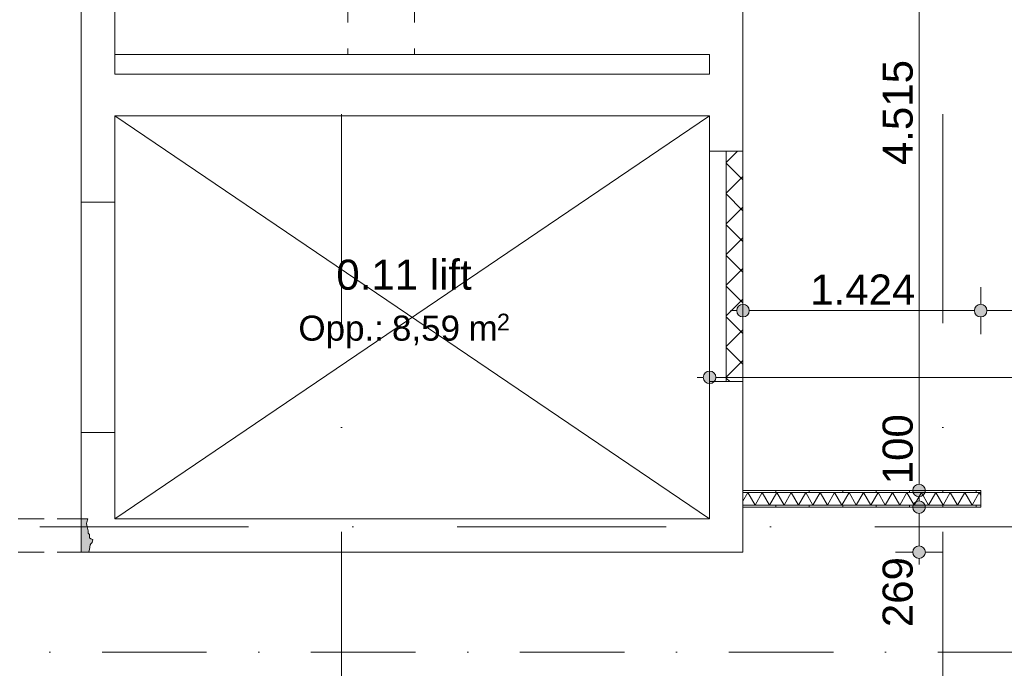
# Model space of a CAD drawing. Header units: millimetres. Extents: x -54205 to 99702, y -35458 to 70878.
# Tile 88 of 224: x 19672 to 25568, y 12049 to 15933. Entities that reach past the tile are written whole.
import ezdxf
from ezdxf.enums import TextEntityAlignment as Align

# ---------------------------------------------------------------- set-up
doc = ezdxf.new("R2010")
doc.units = ezdxf.units.MM
doc.header["$MEASUREMENT"] = 0
for name, pattern in [('streep-punt', [2500, 1250, -625, 0, -625]), ('streep-punt fijn', [1251.000023, 626.000023, -312.5, 0, -312.5]), ('streeplijn', [468.700004, 312.5, -156.200004]), ('streeplijn fijn', [234.119993, 155.999994, -78.119999])]:
    doc.linetypes.add(name, pattern=pattern)
for name, color, linetype in [('22 C Binnenwanden', 7, 'Continuous'), ('22 C Binnenwanden Deuren', 7, 'Continuous'), ('22 NC Binnenwanden', 7, 'Continuous'), ('28 Draagconstructies', 7, 'Continuous'), ('Maatvoering 1_ 100', 7, 'Continuous'), ('Maatvoering 1_ 100 2D arcering', 7, 'Continuous'), ('Markers - doorsneden', 7, 'Continuous'), ('New_21_0 NC Buitenwanden 2D arcering', 7, 'Continuous'), ('New_22 NC Binnenwanden', 7, 'Continuous'), ('New_22 NC Binnenwanden Deuren', 7, 'Continuous'), ('New_22 NC Binnenwanden Doorsnede-arcering', 7, 'Continuous'), ('New_22 NC Binnenwanden Laagscheidingslijnen', 7, 'Continuous'), ('New_Maatvoering 1_ 100', 7, 'Continuous'), ('New_Maatvoering 1_ 100 2D arcering', 7, 'Continuous'), ('New_Ruimtefuncties', 7, 'Continuous'), ('New_Ruimtefuncties Zone omranding', 7, 'Continuous'), ('New_Ruimtefuncties Zone tekst', 7, 'Continuous'), ('Stramien', 7, 'Continuous')]:
    doc.layers.add(name, color=color, linetype=linetype)
doc.styles.add('GENERATED_STYLE_1', font='arial.ttf')
doc.styles.add('GENERATED_STYLE_2', font='arial.ttf')
doc.dimstyles.new('GENERATED_STYLE__2', dxfattribs={"dimtxt": 250, "dimasz": 142.5, "dimexe": 0.18, "dimexo": 0.0625, "dimgap": 0, "dimtad": 1, "dimtih": 1, "dimtoh": 1, "dimdec": 0, "dimzin": 0, "dimdsep": 46, "dimtxsty": 'GENERATED_STYLE_2', "dimblk": 'ARROWHEAD_11', "dimblk1": 'ARROWHEAD_11', "dimblk2": 'ARROWHEAD_11', "dimcen": 0.09, "dimse1": 1, "dimse2": 1, "dimclrd": 1, "dimclre": 1, "dimclrt": 2, "dimadec": 1, "dimazin": 0, "dimtfac": 1, "dimtdec": 4, "dimtmove": 0, "dimatfit": 3, "dimfxl": 1, "dimtolj": 1, "dimtzin": 0, "dimarcsym": 0})
doc.dimstyles.new('GENERATED_STYLE__4', dxfattribs={"dimtxt": 179.999995, "dimasz": 142.5, "dimexe": 0.18, "dimexo": 0.0625, "dimgap": 0, "dimtad": 1, "dimtih": 1, "dimtoh": 1, "dimdec": 0, "dimzin": 0, "dimdsep": 46, "dimtxsty": 'GENERATED_STYLE_1', "dimblk": 'ARROWHEAD_11', "dimblk1": 'ARROWHEAD_11', "dimblk2": 'ARROWHEAD_11', "dimcen": 0.09, "dimse1": 1, "dimse2": 1, "dimclrd": 1, "dimclre": 1, "dimclrt": 2, "dimadec": 1, "dimazin": 0, "dimtfac": 1, "dimtdec": 4, "dimtmove": 0, "dimatfit": 3, "dimfxl": 1, "dimtolj": 1, "dimtzin": 0, "dimarcsym": 0})
doc.dimstyles.new('GENERATED_STYLE__5', dxfattribs={"dimtxt": 250, "dimasz": 142.5, "dimexe": 0.18, "dimexo": 0.0625, "dimgap": 0, "dimtad": 1, "dimdec": 0, "dimzin": 0, "dimdsep": 46, "dimtxsty": 'GENERATED_STYLE_2', "dimblk": 'ARROWHEAD_11', "dimblk1": 'ARROWHEAD_11', "dimblk2": 'ARROWHEAD_11', "dimcen": 0.09, "dimse1": 1, "dimse2": 1, "dimclrd": 1, "dimclre": 1, "dimclrt": 2, "dimadec": 1, "dimazin": 0, "dimtfac": 1, "dimtdec": 4, "dimtmove": 0, "dimatfit": 3, "dimfxl": 1, "dimtolj": 1, "dimtzin": 0, "dimarcsym": 0})
doc.dimstyles.new('GENERATED_STYLE__6', dxfattribs={"dimtxt": 179.999995, "dimasz": 142.5, "dimexe": 0.18, "dimexo": 0.0625, "dimgap": 0, "dimtad": 1, "dimdec": 0, "dimzin": 0, "dimdsep": 46, "dimtxsty": 'GENERATED_STYLE_1', "dimblk": 'ARROWHEAD_11', "dimblk1": 'ARROWHEAD_11', "dimblk2": 'ARROWHEAD_11', "dimcen": 0.09, "dimse1": 1, "dimse2": 1, "dimclrd": 1, "dimclre": 1, "dimclrt": 2, "dimadec": 1, "dimazin": 0, "dimtfac": 1, "dimtdec": 4, "dimtmove": 0, "dimatfit": 3, "dimfxl": 1, "dimtolj": 1, "dimtzin": 0, "dimarcsym": 0})
pattern_1 = [(90, (0, 0), (-200, 0), [])]
pattern_2 = [(270, (0, 0), (200, 0), [])]

# ---------------------------------------------------------------- blocks, each defined once
blk = doc.blocks.new('lift_0.11_10_1', base_point=(21973.5, 14248.2))
at = {"layer": 'New_Ruimtefuncties Zone tekst', "color": 2, "lineweight": 0}
for tag, height, style, p in [('DUMMY_941', 180, 'GENERATED_STYLE_2', (22392, 14536.9)), ('perimeterCode', 150, 'GENERATED_STYLE_1', (21340.8, 14160.8)), ('ROOM_AREA', 150, 'GENERATED_STYLE_1', (21901.1, 14160.8)), ('DUMMY_942', 150, 'GENERATED_STYLE_1', (22301.5, 14160.8)), ('DUMMY_943', 100, 'GENERATED_STYLE_1', (22530, 14172.3))]:
    blk.add_attdef(tag, text='', height=height, dxfattribs=dict(at, style=style)).set_placement(p, align=Align.TOP_LEFT)
at = {"layer": 'New_Ruimtefuncties Zone tekst', "color": 2, "lineweight": 0, "style": 'GENERATED_STYLE_2'}
blk.add_attdef('ROOM_NUMBER', text='', height=180, dxfattribs=at).set_placement((21973.5, 14495.8), align=Align.TOP_CENTER)
blk = doc.blocks.new('D rechthoekige opening 27_2')
at = {"layer": '22 C Binnenwanden Deuren', "color": 9, "linetype": 'Continuous', "lineweight": 0}
for p, q in [((-690, 200), (690, 200)), ((-690, 0), (690, 0))]:
    blk.add_line(p, q, dxfattribs=at)
at = {"layer": '22 C Binnenwanden Deuren', "color": 1, "linetype": 'Continuous', "lineweight": 0}
for p, q in [((-690, 0), (-690, 200)), ((690, 0), (690, 200))]:
    blk.add_line(p, q, dxfattribs=at)
blk = doc.blocks.new('Wall_42_1', base_point=(23803, 15886.9))
at = {"layer": '22 C Binnenwanden', "color": 1, "linetype": 'Continuous', "lineweight": 0}
for p, q in [((23803, 15145.4), (24003, 15145.4)), ((23803, 13765.4), (24003, 13765.4))]:
    blk.add_line(p, q, dxfattribs=at)
at = {"layer": '22 C Binnenwanden', "color": 1, "linetype": 'Continuous', "lineweight": 0, "flags": 128}
for points in [[(23803, 15724.4), (23803, 15606.6)], [(24003, 15145.4), (24003, 15724.4)], [(23803, 15356.6), (23803, 15145.4)], [(23803, 13765.4), (23803, 12944.6)], [(24003, 12944.6), (24003, 13765.4)]]:
    blk.add_lwpolyline(points, dxfattribs=at)
at = {"layer": '22 C Binnenwanden Deuren', "color": 1, "linetype": 'Continuous', "lineweight": 0, "xscale": -1, "zscale": 1000, "rotation": 270}
blk.add_blockref('D rechthoekige opening 27_2', (23803, 14455.4), dxfattribs=at)
blk = doc.blocks.new('Wall_43_1', base_point=(20041, 17924.8))
at = {"layer": '22 C Binnenwanden', "color": 1, "linetype": 'Continuous', "lineweight": 0}
for p, q in [((20041, 14840.6), (20241, 14840.6)), ((20041, 13460.6), (20241, 13460.6))]:
    blk.add_line(p, q, dxfattribs=at)
at = {"layer": '22 C Binnenwanden', "color": 1, "linetype": 'Continuous', "lineweight": 0, "flags": 128}
for points in [[(20041, 17924.8), (20041, 14840.6)], [(20241, 15606.6), (20241, 17924.8)], [(20241, 14840.6), (20241, 15356.6)], [(20041, 13460.6), (20041, 12944.6)], [(20241, 12944.6), (20241, 13460.6)], [(20041, 12744.6), (20241, 12744.6)]]:
    blk.add_lwpolyline(points, dxfattribs=at)
at = {"layer": '22 C Binnenwanden Deuren', "color": 1, "linetype": 'Continuous', "lineweight": 0, "zscale": 1000, "rotation": 270}
blk.add_blockref('D rechthoekige opening 27_2', (20041, 14150.6), dxfattribs=at)
blk = doc.blocks.new('Wall_44_1', base_point=(20241, 15886.9))
at = {"layer": '22 C Binnenwanden', "color": 1, "linetype": 'Continuous', "lineweight": 0, "flags": 128}
for points in [[(24003, 16049.4), (20591, 16049.4)], [(24003, 16049.4), (24003, 15724.4)], [(20591, 15724.4), (23803, 15724.4)]]:
    blk.add_lwpolyline(points, dxfattribs=at)
blk = doc.blocks.new('Wall_45_1', base_point=(24003, 12744.6))
at = {"layer": '22 C Binnenwanden', "color": 1, "linetype": 'Continuous', "lineweight": 0, "flags": 128}
for points in [[(23803, 12944.6), (20241, 12944.6)], [(24003, 12744.6), (24003, 12944.6)], [(20241, 12744.6), (24003, 12744.6)]]:
    blk.add_lwpolyline(points, dxfattribs=at)
blk = doc.blocks.new('Wall_51_1', base_point=(20241, 17924.8))
at = {"layer": '22 C Binnenwanden', "color": 1, "linetype": 'Continuous', "lineweight": 0, "flags": 128}
for points in [[(20241, 17924.8), (20241, 15724.4)], [(20241, 17924.8), (20591, 17924.8)], [(20591, 17490.9), (20591, 17924.8)], [(20591, 16049.4), (20591, 17240.9)], [(20241, 15724.4), (20591, 15724.4)]]:
    blk.add_lwpolyline(points, dxfattribs=at)
blk = doc.blocks.new('Wall_53_1', base_point=(20041, 15481.6))
at = {"layer": '22 C Binnenwanden', "color": 1, "linetype": 'Continuous', "lineweight": 0, "flags": 128}
for points in [[(23803, 15606.6), (20241, 15606.6)], [(20241, 15356.6), (23803, 15356.6)]]:
    blk.add_lwpolyline(points, dxfattribs=at)
blk = doc.blocks.new('D rechthoekige opening 27_3')
at = {"layer": 'New_22 NC Binnenwanden Deuren', "color": 9, "linetype": 'streeplijn fijn', "lineweight": 0}
for p, q in [((-1242.7, 200), (1242.7, 200)), ((-1242.7, 0), (1242.7, 0))]:
    blk.add_line(p, q, dxfattribs=at)
at = {"layer": 'New_22 NC Binnenwanden Deuren', "color": 1, "linetype": 'Continuous', "lineweight": 0}
for p, q in [((-1242.7, 0), (-1242.7, 200)), ((1242.7, 0), (1242.7, 200))]:
    blk.add_line(p, q, dxfattribs=at)
blk = doc.blocks.new('Wall_114_1', base_point=(20041, 12744.6))
at = {"layer": '22 NC Binnenwanden', "color": 1, "linetype": 'Continuous', "lineweight": 0}
for p, q in [((17555.5, 12944.6), (17555.5, 12744.6)), ((20041, 12944.6), (20041, 12744.6))]:
    blk.add_line(p, q, dxfattribs=at)
at = {"layer": 'New_22 NC Binnenwanden Deuren', "color": 1, "linetype": 'Continuous', "lineweight": 0, "xscale": -1, "zscale": 1000, "rotation": 180}
blk.add_blockref('D rechthoekige opening 27_3', (18798.3, 12944.6), dxfattribs=at)
blk = doc.blocks.new('*X467')
at = {"layer": 'New_22 NC Binnenwanden Doorsnede-arcering', "color": 7, "linetype": 'Continuous', "lineweight": 0}
for p, q in [((24003, 13050.3), (24032.2, 13100.9)), ((24075.5, 13025.9), (24032.2, 13100.9)), ((24075.5, 13025.9), (24118.8, 13100.9)), ((24162.1, 13025.9), (24118.8, 13100.9)), ((24162.1, 13025.9), (24205.4, 13100.9)), ((24248.7, 13025.9), (24205.4, 13100.9)), ((24248.7, 13025.9), (24292, 13100.9)), ((24335.3, 13025.9), (24292, 13100.9)), ((24335.3, 13025.9), (24378.6, 13100.9)), ((24421.9, 13025.9), (24378.6, 13100.9)), ((24421.9, 13025.9), (24465.2, 13100.9)), ((24508.5, 13025.9), (24465.2, 13100.9)), ((24508.5, 13025.9), (24551.8, 13100.9)), ((24595.1, 13025.9), (24551.8, 13100.9)), ((24595.1, 13025.9), (24638.4, 13100.9)), ((24681.7, 13025.9), (24638.4, 13100.9)), ((24681.7, 13025.9), (24725, 13100.9)), ((24768.3, 13025.9), (24725, 13100.9)), ((24768.3, 13025.9), (24811.6, 13100.9)), ((24854.9, 13025.9), (24811.6, 13100.9)), ((24854.9, 13025.9), (24898.2, 13100.9)), ((24941.5, 13025.9), (24898.2, 13100.9)), ((24941.5, 13025.9), (24984.8, 13100.9)), ((25028.1, 13025.9), (24984.8, 13100.9)), ((25028.1, 13025.9), (25071.4, 13100.9)), ((25114.7, 13025.9), (25071.4, 13100.9)), ((25114.7, 13025.9), (25158, 13100.9)), ((25201.3, 13025.9), (25158, 13100.9)), ((25201.3, 13025.9), (25244.6, 13100.9)), ((25287.9, 13025.9), (25244.6, 13100.9)), ((25287.9, 13025.9), (25331.2, 13100.9)), ((25374.5, 13025.9), (25331.2, 13100.9)), ((25374.5, 13025.9), (25417.8, 13100.9)), ((25426.5, 13085.8), (25417.8, 13100.9))]:
    blk.add_line(p, q, dxfattribs=at)
blk = doc.blocks.new('Wall_185_1', base_point=(23803, 13113.4))
at = {"layer": 'New_22 NC Binnenwanden Doorsnede-arcering', "linetype": 'Continuous', "lineweight": 0, "true_color": 0x000000}
h = blk.add_hatch(dxfattribs=at)
h.set_pattern_fill('930_Lijnen_vert_200_0001', color=18, style=0, pattern_type=2)
h.set_pattern_definition(pattern_1)
h.paths.add_polyline_path([(25426.5, 13113.4), (24003, 13113.4), (24003, 13100.9), (25426.5, 13100.9)])
h = blk.add_hatch(dxfattribs=at)
h.set_pattern_fill('930_Lijnen_vert_200_0001', color=18, style=0, pattern_type=2)
h.set_pattern_definition(pattern_1)
h.paths.add_polyline_path([(24003, 13013.4), (25426.5, 13013.4), (25426.5, 13025.9), (24003, 13025.9)])
at = {"layer": 'New_22 NC Binnenwanden', "color": 1, "linetype": 'Continuous', "lineweight": 0, "flags": 128}
for points in [[(25426.5, 13113.4), (24003, 13113.4)], [(24003, 13113.4), (24003, 13013.4)], [(25426.5, 13013.4), (25426.5, 13113.4)], [(24003, 13013.4), (25426.5, 13013.4)]]:
    blk.add_lwpolyline(points, dxfattribs=at)
at = {"layer": 'New_22 NC Binnenwanden Laagscheidingslijnen', "color": 1, "linetype": 'Continuous', "lineweight": 0}
for p, q in [((25426.5, 13100.9), (24003, 13100.9)), ((24003, 13025.9), (25426.5, 13025.9))]:
    blk.add_line(p, q, dxfattribs=at)
at = {"layer": 'New_22 NC Binnenwanden', "color": 1, "lineweight": 0}
blk.add_blockref('*X467', (0, 0), dxfattribs=at)
blk = doc.blocks.new('Wall_303_1', base_point=(24003, 13765.4))
at = {"layer": 'New_22 NC Binnenwanden Doorsnede-arcering', "linetype": 'Continuous', "lineweight": 0, "true_color": 0x000000}
h = blk.add_hatch(dxfattribs=at)
h.set_pattern_fill('205_Ongewapend_beton_0001', color=18, style=0, pattern_type=2)
h.set_pattern_definition([(45, (0, 0), (-91.9239, 91.9239), []), (135, (0, 0), (91.9239, 91.9239), [])])
h.paths.add_polyline_path([(24003, 13765.4), (24003, 15145.4), (23903, 15145.4), (23903, 13765.4)])
at = {"layer": 'New_22 NC Binnenwanden', "color": 1, "linetype": 'Continuous', "lineweight": 0, "flags": 128}
for points in [[(24003, 15145.4), (23903, 15145.4)], [(23903, 15145.4), (23903, 13765.4)], [(24003, 13765.4), (24003, 15145.4)], [(23903, 13765.4), (24003, 13765.4)]]:
    blk.add_lwpolyline(points, dxfattribs=at)
blk = doc.blocks.new('*X778')
at = {"layer": 'New_22 NC Binnenwanden Doorsnede-arcering', "color": 7, "linetype": 'Continuous', "lineweight": 0}
blk.add_line((17556.1, 16141.4), (17555.5, 16140.4), dxfattribs=at)
blk = doc.blocks.new('D2 27_7')
at = {"layer": 'New_22 NC Binnenwanden Deuren', "color": 1, "linetype": 'Continuous', "lineweight": 0}
for p, q in [((1175.5, 0), (1175.5, 1175.5)), ((0, -717), (0, 603)), ((-1175.5, 0), (-1242.5, 0)), ((-1242.5, 0), (-1242.5, -114)), ((-1242.5, 0), (-1242.5, -12.5)), ((-1242.5, 0), (-1242.5, -12.5)), ((-1175.5, 0), (-1175.5, -40)), ((-1175.5, -114), (-1175.5, 0)), ((-1175.5, 0), (-1075.5, 0)), ((-1175.5, -40), (-1175.5, 0)), ((-1075.5, 0), (-1075.5, -40)), ((-100, -40), (-100, 0)), ((-100, 0), (0, 0)), ((0, -40), (0, 0)), ((0, 0), (100, 0)), ((0, -40), (0, 0)), ((0, 0), (0, -40)), ((100, 0), (100, -40)), ((1075.5, -40), (1075.5, 0)), ((1075.5, 0), (1175.5, 0)), ((1242.5, 0), (1175.5, 0)), ((1175.5, 0), (1175.5, -114)), ((1175.5, 0), (1175.5, -40)), ((1242.5, -114), (1242.5, 0)), ((1242.5, 0), (1242.5, -12.5)), ((1242.5, 0), (1242.5, -12.5)), ((-1242.5, -12.5), (-1242.5, -87.5)), ((-1242.5, -12.5), (-1242.5, -87.5)), ((-1175.5, -40), (-1175.5, -1215.5)), ((-1075.5, -40), (-1175.5, -40)), ((-100, -20), (-1075.5, -20)), ((0, -40), (-100, -40)), ((100, -40), (0, -40)), ((100, -20), (1075.5, -20)), ((1175.5, -40), (1075.5, -40)), ((1242.5, -12.5), (1242.5, -87.5)), ((1242.5, -12.5), (1242.5, -87.5)), ((-1242.5, -87.5), (-1242.5, -100)), ((-1242.5, -87.5), (-1242.5, -100)), ((-1242.5, -114), (-1175.5, -114)), ((1175.5, -114), (1242.5, -114)), ((1242.5, -87.5), (1242.5, -100)), ((1242.5, -87.5), (1242.5, -100))]:
    blk.add_line(p, q, dxfattribs=at)
at = {"layer": 'New_22 NC Binnenwanden Deuren', "color": 1, "linetype": 'Continuous', "lineweight": 0, "flags": 128}
for points in [[(-100, -20), (-1075.5, -20), (-1075.5, 0), (-100, 0)], [(100, 0), (1075.5, 0), (1075.5, -20), (100, -20)], [(-100, -40), (-1075.5, -40), (-1075.5, -20), (-100, -20)], [(100, -20), (1075.5, -20), (1075.5, -40), (100, -40)]]:
    blk.add_lwpolyline(points, close=True, dxfattribs=at)
at = {"layer": 'New_22 NC Binnenwanden Deuren', "color": 1, "linetype": 'Continuous', "lineweight": 0}
for centre, radius, start, end in [((1175.5, 0), 1175.5, 90, 180), ((0, 159), 72, 270, 90), ((0, 15), 72, 90, 270), ((-1175.5, -40), 1175.5, 270, 0), ((0, -129), 72, 270, 90), ((0, -273), 72, 90, 270)]:
    blk.add_arc(centre, radius, start, end, dxfattribs=at)
blk = doc.blocks.new('Wall_393_1', base_point=(20041, 16195.9))
at = {"layer": 'New_22 NC Binnenwanden Doorsnede-arcering', "linetype": 'Continuous', "lineweight": 0, "true_color": 0x000000}
h = blk.add_hatch(dxfattribs=at)
h.set_pattern_fill('930_Lijnen_vert_200_0001', color=18, style=0, pattern_type=2)
h.set_pattern_definition(pattern_2)
h.paths.add_polyline_path([(17555.5, 16195.9), (17555.5, 16183.4), (17556.1, 16183.4), (17556.1, 16195.9)])
h = blk.add_hatch(dxfattribs=at)
h.set_pattern_fill('930_Lijnen_vert_200_0001', color=18, style=0, pattern_type=2)
h.set_pattern_definition(pattern_2)
h.paths.add_polyline_path([(17555.5, 16095.9), (17556.1, 16095.9), (17556.1, 16108.4), (17555.5, 16108.4)])
at = {"layer": 'New_22 NC Binnenwanden', "color": 1, "linetype": 'Continuous', "lineweight": 0}
for p, q in [((17556.1, 16195.9), (17556.1, 16183.4)), ((17556.1, 16183.4), (17556.1, 16108.4)), ((20041, 16195.9), (20041, 16183.4)), ((20041, 16183.4), (20041, 16108.4)), ((17556.1, 16108.4), (17556.1, 16095.9)), ((20041, 16108.4), (20041, 16095.9))]:
    blk.add_line(p, q, dxfattribs=at)
at = {"layer": 'New_22 NC Binnenwanden', "color": 1, "linetype": 'Continuous', "lineweight": 0, "flags": 128}
for points in [[(17556.1, 16195.9), (17555.5, 16195.9)], [(17555.5, 16195.9), (17555.5, 16095.9)]]:
    blk.add_lwpolyline(points, dxfattribs=at)
at = {"layer": 'New_22 NC Binnenwanden Laagscheidingslijnen', "color": 1, "linetype": 'Continuous', "lineweight": 0}
for p, q in [((17556.1, 16183.4), (17555.5, 16183.4)), ((17555.5, 16108.4), (17556.1, 16108.4))]:
    blk.add_line(p, q, dxfattribs=at)
at = {"layer": 'New_22 NC Binnenwanden', "color": 1, "lineweight": 0}
blk.add_blockref('*X778', (0, 0), dxfattribs=at)
at = {"layer": 'New_22 NC Binnenwanden Deuren', "color": 1, "linetype": 'Continuous', "lineweight": 0, "zscale": 1000}
blk.add_blockref('D2 27_7', (18798.5, 16195.9), dxfattribs=at)
blk = doc.blocks.new('Standard grid marker')
at = {"layer": 'Stramien', "color": 1, "linetype": 'streep-punt', "lineweight": 0}
blk.add_line((1000, 0), (61400.2, 0), dxfattribs=at)
at = {"layer": 'Stramien', "color": 2, "lineweight": 0, "style": 'GENERATED_STYLE_1'}
for tag, p in [('AC_MarkerText_1_0', (-245, -80)), ('AC_MarkerText_1_1', (63155.2, -80))]:
    blk.add_attdef(tag, text='', height=350, rotation=270, dxfattribs=at).set_placement(p, align=Align.TOP_CENTER)
blk = doc.blocks.new('Standard grid marker_2')
at = {"layer": 'Stramien', "color": 1, "linetype": 'streep-punt', "lineweight": 0}
blk.add_line((1000, 0), (37608.9, 0), dxfattribs=at)
at = {"layer": 'Stramien', "color": 2, "lineweight": 0, "style": 'GENERATED_STYLE_1'}
blk.add_attdef('AC_MarkerText_1', text='', height=350, dxfattribs=at).set_placement((-500, 175), align=Align.TOP_CENTER)
blk = doc.blocks.new('Beam_3_1', base_point=(21836, 22625.9))
at = {"layer": '28 Draagconstructies', "color": 9, "linetype": 'streeplijn', "lineweight": 0}
for p, q in [((21636, 17165.9), (21636, 15724.4)), ((22036, 17165.9), (22036, 15724.4)), ((21636, 15724.4), (22036, 15724.4))]:
    blk.add_line(p, q, dxfattribs=at)
blk = doc.blocks.new('*D1133')
at = {"layer": 'Maatvoering 1_ 100 2D arcering', "linetype": 'Continuous', "lineweight": 0}
for points in [[(64027.5, 56125.9), (64030.4, 56111.6), (64038.5, 56099.4), (64050.6, 56091.3), (64065, 56088.4), (64079.4, 56091.3), (64091.5, 56099.4), (64099.6, 56111.6), (64102.5, 56125.9), (64099.6, 56140.3), (64091.5, 56152.4), (64079.4, 56160.6), (64065, 56163.4), (64050.6, 56160.6), (64038.5, 56152.4), (64030.4, 56140.3)], [(64027.5, 3115.7), (64030.4, 3101.3), (64038.5, 3089.2), (64050.6, 3081), (64065, 3078.2), (64079.4, 3081), (64091.5, 3089.2), (64099.6, 3101.3), (64102.5, 3115.7), (64099.6, 3130), (64091.5, 3142.2), (64079.4, 3150.3), (64065, 3153.2), (64050.6, 3150.3), (64038.5, 3142.2), (64030.4, 3130)]]:
    blk.add_hatch(color=1, dxfattribs=at).paths.add_polyline_path(points)
at = {"layer": 'Maatvoering 1_ 100', "color": 1, "linetype": 'Continuous', "lineweight": 0}
for p, q in [((64065, 56163.4), (64065, 56200.9)), ((64027.5, 56125.9), (63924.4, 56125.9)), ((64065, 3153.2), (64065, 56088.4)), ((64205.6, 56125.9), (64102.5, 56125.9)), ((64027.5, 3115.7), (63924.4, 3115.7)), ((64065, 3040.7), (64065, 3078.2)), ((64205.6, 3115.7), (64102.5, 3115.7))]:
    blk.add_line(p, q, dxfattribs=at)
for centre in [(64065, 56125.9), (64065, 3115.7)]:
    blk.add_circle(centre, 37.5, dxfattribs=at)
at = {"layer": 'Maatvoering 1_ 100', "color": 2, "lineweight": 0, "insert": (64015, 29096.5), "char_height": 250, "attachment_point": 7, "rotation": 90, "style": 'GENERATED_STYLE_2'}
blk.add_mtext('\\A1;{\\pql;\\fArial|b1|i0|c0|p0;\\W1.000000;53.010}', dxfattribs=at)
blk = doc.blocks.new('ARROWHEAD_11')
at = {"color": 0, "linetype": 'Continuous', "lineweight": 0}
blk.add_line((0, 0), (-1, 0), dxfattribs=at)
at = {"color": 0, "linetype": 'Continuous', "lineweight": 0, "const_width": 0.25, "flags": 128}
blk.add_lwpolyline([(-0.125, 0, 1), (0.125, 0, 1)], format="xyb", close=True, dxfattribs=at)
blk = doc.blocks.new('*D1156')
at = {"layer": 'Maatvoering 1_ 100 2D arcering', "linetype": 'Continuous', "lineweight": 0}
for points in [[(-1137.5, 60015.9), (-1134.7, 60001.6), (-1126.6, 59989.4), (-1114.4, 59981.3), (-1100, 59978.4), (-1085.7, 59981.3), (-1073.5, 59989.4), (-1065.4, 60001.6), (-1062.5, 60015.9), (-1065.4, 60030.3), (-1073.5, 60042.4), (-1085.7, 60050.6), (-1100, 60053.4), (-1114.4, 60050.6), (-1126.6, 60042.4), (-1134.7, 60030.3)], [(57892.5, 60015.9), (57895.4, 60001.6), (57903.5, 59989.4), (57915.6, 59981.3), (57930, 59978.4), (57944.4, 59981.3), (57956.5, 59989.4), (57964.6, 60001.6), (57967.5, 60015.9), (57964.6, 60030.3), (57956.5, 60042.4), (57944.4, 60050.6), (57930, 60053.4), (57915.6, 60050.6), (57903.5, 60042.4), (57895.4, 60030.3)]]:
    blk.add_hatch(color=1, dxfattribs=at).paths.add_polyline_path(points)
at = {"layer": 'Maatvoering 1_ 100', "color": 1, "linetype": 'Continuous', "lineweight": 0}
for p, q in [((57930, 60053.4), (57930, 60156.5)), ((-1062.5, 60015.9), (57892.5, 60015.9)), ((57930, 59875.3), (57930, 59978.4)), ((57967.5, 60015.9), (58005, 60015.9))]:
    blk.add_line(p, q, dxfattribs=at)
blk.add_circle((57930, 60015.9), 37.5, dxfattribs=at)
at = {"layer": 'Maatvoering 1_ 100', "color": 2, "lineweight": 0, "insert": (27890.6, 60065.9), "char_height": 250, "attachment_point": 7, "style": 'GENERATED_STYLE_2'}
blk.add_mtext('\\A1;{\\pql;\\fArial|b1|i0|c0|p0;\\W1.000000;59.030}', dxfattribs=at)
blk = doc.blocks.new('*D1203')
at = {"layer": 'Maatvoering 1_ 100 2D arcering', "linetype": 'Continuous', "lineweight": 0}
for points in [[(-4387.5, 56125.9), (-4384.6, 56111.6), (-4376.5, 56099.4), (-4364.4, 56091.3), (-4350, 56088.4), (-4335.6, 56091.3), (-4323.5, 56099.4), (-4315.4, 56111.6), (-4312.5, 56125.9), (-4315.4, 56140.3), (-4323.5, 56152.4), (-4335.6, 56160.6), (-4350, 56163.4), (-4364.4, 56160.6), (-4376.5, 56152.4), (-4384.6, 56140.3)], [(-4387.5, 3115.7), (-4384.6, 3101.3), (-4376.5, 3089.2), (-4364.4, 3081), (-4350, 3078.2), (-4335.6, 3081), (-4323.5, 3089.2), (-4315.4, 3101.3), (-4312.5, 3115.7), (-4315.4, 3130), (-4323.5, 3142.2), (-4335.6, 3150.3), (-4350, 3153.2), (-4364.4, 3150.3), (-4376.5, 3142.2), (-4384.6, 3130)]]:
    blk.add_hatch(color=1, dxfattribs=at).paths.add_polyline_path(points)
at = {"layer": 'Maatvoering 1_ 100', "color": 1, "linetype": 'Continuous', "lineweight": 0}
for p, q in [((-4350, 56163.4), (-4350, 56200.9)), ((-4387.5, 56125.9), (-4490.6, 56125.9)), ((-4350, 3153.2), (-4350, 56088.4)), ((-4209.4, 56125.9), (-4312.5, 56125.9)), ((-4387.5, 3115.7), (-4490.6, 3115.7)), ((-4350, 3040.7), (-4350, 3078.2)), ((-4209.4, 3115.7), (-4312.5, 3115.7))]:
    blk.add_line(p, q, dxfattribs=at)
for centre in [(-4350, 56125.9), (-4350, 3115.7)]:
    blk.add_circle(centre, 37.5, dxfattribs=at)
at = {"layer": 'Maatvoering 1_ 100', "color": 2, "lineweight": 0, "insert": (-4400, 29096.5), "char_height": 250, "attachment_point": 7, "rotation": 90, "style": 'GENERATED_STYLE_2'}
blk.add_mtext('\\A1;{\\pql;\\fArial|b1|i0|c0|p0;\\W1.000000;53.010}', dxfattribs=at)
blk = doc.blocks.new('*D1210')
at = {"layer": 'New_Maatvoering 1_ 100 2D arcering', "linetype": 'Continuous', "lineweight": 0}
for points in [[(23765.5, 13790.9), (23768.4, 13776.6), (23776.5, 13764.4), (23788.6, 13756.3), (23803, 13753.4), (23817.4, 13756.3), (23829.5, 13764.4), (23837.6, 13776.6), (23840.5, 13790.9), (23837.6, 13805.3), (23829.5, 13817.4), (23817.4, 13825.6), (23803, 13828.4), (23788.6, 13825.6), (23776.5, 13817.4), (23768.4, 13805.3)], [(30141.7, 13790.9), (30144.5, 13776.6), (30152.7, 13764.4), (30164.8, 13756.3), (30179.2, 13753.4), (30193.5, 13756.3), (30205.7, 13764.4), (30213.8, 13776.6), (30216.7, 13790.9), (30213.8, 13805.3), (30205.7, 13817.4), (30193.5, 13825.6), (30179.2, 13828.4), (30164.8, 13825.6), (30152.7, 13817.4), (30144.5, 13805.3)]]:
    blk.add_hatch(color=1, dxfattribs=at).paths.add_polyline_path(points)
at = {"layer": 'New_Maatvoering 1_ 100', "color": 1, "linetype": 'Continuous', "lineweight": 0}
for p, q in [((23803, 13828.4), (23803, 13931.5)), ((30179.2, 13828.4), (30179.2, 13931.5)), ((23728, 13790.9), (23765.5, 13790.9)), ((23803, 13650.3), (23803, 13753.4)), ((23840.5, 13790.9), (30141.7, 13790.9)), ((30179.2, 13650.3), (30179.2, 13753.4))]:
    blk.add_line(p, q, dxfattribs=at)
for centre in [(23803, 13790.9), (30179.2, 13790.9)]:
    blk.add_circle(centre, 37.5, dxfattribs=at)
at = {"layer": 'New_Maatvoering 1_ 100', "color": 2, "lineweight": 0, "char_height": 180, "attachment_point": 7, "style": 'GENERATED_STYLE_1'}
for s, insert in [('\\A1;{\\pql;\\fArial|b0|i0|c0|p0;\\W1.000000;6.376}', (26682.2, 13826.9)), ('\\A1;{\\pql;\\fArial|b0|i0|c0|p0;\\W1.000000;100}', (29729.8, 13826.9))]:
    blk.add_mtext(s, dxfattribs=dict(at, insert=insert))
blk = doc.blocks.new('*D1214')
at = {"layer": 'New_Maatvoering 1_ 100 2D arcering', "linetype": 'Continuous', "lineweight": 0}
for points in [[(23965.5, 14190.9), (23968.4, 14176.6), (23976.5, 14164.4), (23988.6, 14156.3), (24003, 14153.4), (24017.4, 14156.3), (24029.5, 14164.4), (24037.6, 14176.6), (24040.5, 14190.9), (24037.6, 14205.3), (24029.5, 14217.4), (24017.4, 14225.6), (24003, 14228.4), (23988.6, 14225.6), (23976.5, 14217.4), (23968.4, 14205.3)], [(25389, 14190.9), (25391.9, 14176.6), (25400, 14164.4), (25412.2, 14156.3), (25426.5, 14153.4), (25440.9, 14156.3), (25453.1, 14164.4), (25461.2, 14176.6), (25464, 14190.9), (25461.2, 14205.3), (25453.1, 14217.4), (25440.9, 14225.6), (25426.5, 14228.4), (25412.2, 14225.6), (25400, 14217.4), (25391.9, 14205.3)]]:
    blk.add_hatch(color=1, dxfattribs=at).paths.add_polyline_path(points)
at = {"layer": 'New_Maatvoering 1_ 100', "color": 1, "linetype": 'Continuous', "lineweight": 0}
for p, q in [((24003, 14228.4), (24003, 14331.5)), ((25426.5, 14228.4), (25426.5, 14331.5)), ((23928, 14190.9), (23965.5, 14190.9)), ((24003, 14050.3), (24003, 14153.4)), ((24040.5, 14190.9), (25389, 14190.9)), ((25426.5, 14050.3), (25426.5, 14153.4))]:
    blk.add_line(p, q, dxfattribs=at)
for centre in [(24003, 14190.9), (25426.5, 14190.9)]:
    blk.add_circle(centre, 37.5, dxfattribs=at)
at = {"layer": 'New_Maatvoering 1_ 100', "color": 2, "lineweight": 0, "insert": (24405.9, 14226.9), "char_height": 180, "attachment_point": 7, "style": 'GENERATED_STYLE_1'}
blk.add_mtext('\\A1;{\\pql;\\fArial|b0|i0|c0|p0;\\W1.000000;1.424}', dxfattribs=at)
blk = doc.blocks.new('*D1215')
at = {"layer": 'New_Maatvoering 1_ 100 2D arcering', "linetype": 'Continuous', "lineweight": 0}
for points in [[(25389, 14190.9), (25391.9, 14176.6), (25400, 14164.4), (25412.2, 14156.3), (25426.5, 14153.4), (25440.9, 14156.3), (25453.1, 14164.4), (25461.2, 14176.6), (25464, 14190.9), (25461.2, 14205.3), (25453.1, 14217.4), (25440.9, 14225.6), (25426.5, 14228.4), (25412.2, 14225.6), (25400, 14217.4), (25391.9, 14205.3)], [(29891.7, 14190.9), (29894.5, 14176.6), (29902.7, 14164.4), (29914.8, 14156.3), (29929.2, 14153.4), (29943.5, 14156.3), (29955.7, 14164.4), (29963.8, 14176.6), (29966.7, 14190.9), (29963.8, 14205.3), (29955.7, 14217.4), (29943.5, 14225.6), (29929.2, 14228.4), (29914.8, 14225.6), (29902.7, 14217.4), (29894.5, 14205.3)]]:
    blk.add_hatch(color=1, dxfattribs=at).paths.add_polyline_path(points)
at = {"layer": 'New_Maatvoering 1_ 100', "color": 1, "linetype": 'Continuous', "lineweight": 0}
for p, q in [((25426.5, 14228.4), (25426.5, 14331.5)), ((29929.2, 14228.4), (29929.2, 14331.5)), ((25426.5, 14050.3), (25426.5, 14153.4)), ((25464, 14190.9), (29891.7, 14190.9)), ((29929.2, 14050.3), (29929.2, 14153.4))]:
    blk.add_line(p, q, dxfattribs=at)
for centre in [(25426.5, 14190.9), (29929.2, 14190.9)]:
    blk.add_circle(centre, 37.5, dxfattribs=at)
at = {"layer": 'New_Maatvoering 1_ 100', "color": 2, "lineweight": 0, "insert": (27369, 14226.9), "char_height": 180, "attachment_point": 7, "style": 'GENERATED_STYLE_1'}
blk.add_mtext('\\A1;{\\pql;\\fArial|b0|i0|c0|p0;\\W1.000000;4.503}', dxfattribs=at)
blk = doc.blocks.new('*D1347')
at = {"layer": 'New_Maatvoering 1_ 100 2D arcering', "linetype": 'Continuous', "lineweight": 0}
for points in [[(25020.1, 13013.4), (25023, 12999.1), (25031.1, 12986.9), (25043.3, 12978.8), (25057.6, 12975.9), (25072, 12978.8), (25084.2, 12986.9), (25092.3, 12999.1), (25095.1, 13013.4), (25092.3, 13027.8), (25084.2, 13039.9), (25072, 13048.1), (25057.6, 13050.9), (25043.3, 13048.1), (25031.1, 13039.9), (25023, 13027.8)], [(25020.1, 12744.6), (25023, 12730.3), (25031.1, 12718.1), (25043.3, 12710), (25057.6, 12707.1), (25072, 12710), (25084.2, 12718.1), (25092.3, 12730.3), (25095.1, 12744.6), (25092.3, 12759), (25084.2, 12771.1), (25072, 12779.3), (25057.6, 12782.1), (25043.3, 12779.3), (25031.1, 12771.1), (25023, 12759)]]:
    blk.add_hatch(color=1, dxfattribs=at).paths.add_polyline_path(points)
at = {"layer": 'New_Maatvoering 1_ 100', "color": 1, "linetype": 'Continuous', "lineweight": 0}
for p, q in [((25020.1, 13013.4), (24917, 13013.4)), ((25057.6, 12782.1), (25057.6, 12975.9)), ((25198.3, 13013.4), (25095.1, 13013.4)), ((25020.1, 12744.6), (24917, 12744.6)), ((25198.3, 12744.6), (25095.1, 12744.6)), ((25057.6, 12669.6), (25057.6, 12707.1))]:
    blk.add_line(p, q, dxfattribs=at)
for centre in [(25057.6, 13013.4), (25057.6, 12744.6)]:
    blk.add_circle(centre, 37.5, dxfattribs=at)
at = {"layer": 'New_Maatvoering 1_ 100', "color": 2, "lineweight": 0, "insert": (25021.6, 12295.2), "char_height": 180, "attachment_point": 7, "rotation": 90, "style": 'GENERATED_STYLE_1'}
blk.add_mtext('\\A1;{\\pql;\\fArial|b0|i0|c0|p0;\\W1.000000;269}', dxfattribs=at)
blk = doc.blocks.new('*D1348')
at = {"layer": 'New_Maatvoering 1_ 100 2D arcering', "linetype": 'Continuous', "lineweight": 0}
for points in [[(25020.1, 13113.4), (25023, 13099.1), (25031.1, 13086.9), (25043.3, 13078.8), (25057.6, 13075.9), (25072, 13078.8), (25084.2, 13086.9), (25092.3, 13099.1), (25095.1, 13113.4), (25092.3, 13127.8), (25084.2, 13139.9), (25072, 13148.1), (25057.6, 13150.9), (25043.3, 13148.1), (25031.1, 13139.9), (25023, 13127.8)], [(25020.1, 13013.4), (25023, 12999.1), (25031.1, 12986.9), (25043.3, 12978.8), (25057.6, 12975.9), (25072, 12978.8), (25084.2, 12986.9), (25092.3, 12999.1), (25095.1, 13013.4), (25092.3, 13027.8), (25084.2, 13039.9), (25072, 13048.1), (25057.6, 13050.9), (25043.3, 13048.1), (25031.1, 13039.9), (25023, 13027.8)]]:
    blk.add_hatch(color=1, dxfattribs=at).paths.add_polyline_path(points)
at = {"layer": 'New_Maatvoering 1_ 100', "color": 1, "linetype": 'Continuous', "lineweight": 0}
for p, q in [((25020.1, 13113.4), (24917, 13113.4)), ((25198.3, 13113.4), (25095.1, 13113.4)), ((25057.6, 13050.9), (25057.6, 13075.9)), ((25020.1, 13013.4), (24917, 13013.4)), ((25198.3, 13013.4), (25095.1, 13013.4))]:
    blk.add_line(p, q, dxfattribs=at)
for centre in [(25057.6, 13113.4), (25057.6, 13013.4)]:
    blk.add_circle(centre, 37.5, dxfattribs=at)
blk = doc.blocks.new('*D1349')
at = {"layer": 'New_Maatvoering 1_ 100 2D arcering', "linetype": 'Continuous', "lineweight": 0}
for points in [[(25020.1, 17628.4), (25023, 17614.1), (25031.1, 17601.9), (25043.3, 17593.8), (25057.6, 17590.9), (25072, 17593.8), (25084.2, 17601.9), (25092.3, 17614.1), (25095.1, 17628.4), (25092.3, 17642.8), (25084.2, 17654.9), (25072, 17663.1), (25057.6, 17665.9), (25043.3, 17663.1), (25031.1, 17654.9), (25023, 17642.8)], [(25020.1, 13113.4), (25023, 13099.1), (25031.1, 13086.9), (25043.3, 13078.8), (25057.6, 13075.9), (25072, 13078.8), (25084.2, 13086.9), (25092.3, 13099.1), (25095.1, 13113.4), (25092.3, 13127.8), (25084.2, 13139.9), (25072, 13148.1), (25057.6, 13150.9), (25043.3, 13148.1), (25031.1, 13139.9), (25023, 13127.8)]]:
    blk.add_hatch(color=1, dxfattribs=at).paths.add_polyline_path(points)
at = {"layer": 'New_Maatvoering 1_ 100', "color": 1, "linetype": 'Continuous', "lineweight": 0}
for p, q in [((25020.1, 17628.4), (24917, 17628.4)), ((25057.6, 13150.9), (25057.6, 17590.9)), ((25198.3, 17628.4), (25095.1, 17628.4)), ((25020.1, 13113.4), (24917, 13113.4)), ((25198.3, 13113.4), (25095.1, 13113.4))]:
    blk.add_line(p, q, dxfattribs=at)
for centre in [(25057.6, 17628.4), (25057.6, 13113.4)]:
    blk.add_circle(centre, 37.5, dxfattribs=at)
at = {"layer": 'New_Maatvoering 1_ 100', "color": 2, "lineweight": 0, "char_height": 180, "attachment_point": 7, "rotation": 90, "style": 'GENERATED_STYLE_1'}
for s, insert in [('\\A1;{\\pql;\\fArial|b0|i0|c0|p0;\\W1.000000;100}', (25021.6, 17179)), ('\\A1;{\\pql;\\fArial|b0|i0|c0|p0;\\W1.000000;4.515}', (25021.6, 15062)), ('\\A1;{\\pql;\\fArial|b0|i0|c0|p0;\\W1.000000;100}', (25021.6, 13150.9))]:
    blk.add_mtext(s, dxfattribs=dict(at, insert=insert))
blk = doc.blocks.new('Cutting Plane_1_1', base_point=(-53800, 12145.9))
at = {"layer": 'Markers - doorsneden', "color": 9, "linetype": 'streep-punt fijn', "lineweight": 0}
blk.add_line((-53650, 12145.9), (60665, 12145.9), dxfattribs=at)
blk = doc.blocks.new('*D1477')
at = {"layer": 'New_Maatvoering 1_ 100 2D arcering', "linetype": 'Continuous', "lineweight": 0}
for points in [[(-3387.5, 20325.9), (-3384.6, 20311.6), (-3376.5, 20299.4), (-3364.4, 20291.3), (-3350, 20288.4), (-3335.6, 20291.3), (-3323.5, 20299.4), (-3315.4, 20311.6), (-3312.5, 20325.9), (-3315.4, 20340.3), (-3323.5, 20352.4), (-3335.6, 20360.6), (-3350, 20363.4), (-3364.4, 20360.6), (-3376.5, 20352.4), (-3384.6, 20340.3)], [(-3387.5, 4931.8), (-3384.6, 4917.4), (-3376.5, 4905.3), (-3364.4, 4897.2), (-3350, 4894.3), (-3335.6, 4897.2), (-3323.5, 4905.3), (-3315.4, 4917.4), (-3312.5, 4931.8), (-3315.4, 4946.1), (-3323.5, 4958.3), (-3335.6, 4966.4), (-3350, 4969.3), (-3364.4, 4966.4), (-3376.5, 4958.3), (-3384.6, 4946.1)]]:
    blk.add_hatch(color=1, dxfattribs=at).paths.add_polyline_path(points)
at = {"layer": 'New_Maatvoering 1_ 100', "color": 1, "linetype": 'Continuous', "lineweight": 0}
for p, q in [((-3387.5, 20325.9), (-3490.6, 20325.9)), ((-3350, 4969.3), (-3350, 20288.4)), ((-3209.4, 20325.9), (-3312.5, 20325.9)), ((-3387.5, 4931.8), (-3490.6, 4931.8)), ((-3209.4, 4931.8), (-3312.5, 4931.8))]:
    blk.add_line(p, q, dxfattribs=at)
for centre in [(-3350, 20325.9), (-3350, 4931.8)]:
    blk.add_circle(centre, 37.5, dxfattribs=at)
at = {"layer": 'New_Maatvoering 1_ 100', "color": 2, "lineweight": 0, "insert": (-3386, 12251.3), "char_height": 180, "attachment_point": 7, "rotation": 90, "style": 'GENERATED_STYLE_1'}
blk.add_mtext('\\A1;{\\pql;\\fArial|b0|i0|c0|p0;\\W1.000000;15.394}', dxfattribs=at)

msp = doc.modelspace()

# ---------------------------------------------------------------- hatches: boundary and pattern name
at = {"layer": 'New_21_0 NC Buitenwanden 2D arcering', "linetype": 'Continuous', "lineweight": 0, "true_color": 0x50585a}
msp.add_hatch(color=251, dxfattribs=at).paths.add_polyline_path([(20075.3, 12895.6), (20072, 12915), (20074.6, 12924.9), (20079.9, 12944.8), (20040, 12944.6), (20041, 12744.6), (20085.3, 12744.6), (20086.2, 12746.1), (20090.9, 12760.7), (20093.4, 12787.3), (20097.1, 12793.8), (20105.4, 12802.1), (20110.3, 12820.8), (20097.3, 12824.2), (20090.6, 12830.8), (20090.5, 12846.3), (20090.5, 12849.7), (20081.5, 12858.6), (20081.6, 12872.5)])

# ---------------------------------------------------------------- linework, layer by layer
at = {"layer": '22 C Binnenwanden', "color": 9, "linetype": 'Continuous', "lineweight": 0}
for p, q in [((20241, 15356.6), (23803, 12944.6)), ((23803, 15356.6), (20241, 12944.6))]:
    msp.add_line(p, q, dxfattribs=at)
at = {"layer": 'New_21_0 NC Buitenwanden 2D arcering', "color": 1, "linetype": 'Continuous', "lineweight": 0, "flags": 128}
msp.add_lwpolyline([(20075.3, 12895.6), (20072, 12915), (20074.6, 12924.9), (20079.9, 12944.8), (20040, 12944.6), (20041, 12744.6), (20085.3, 12744.6), (20086.2, 12746.1), (20090.9, 12760.7), (20093.4, 12787.3), (20097.1, 12793.8), (20105.4, 12802.1), (20110.3, 12820.8), (20097.3, 12824.2), (20090.6, 12830.8), (20090.5, 12846.3), (20090.5, 12849.7), (20081.5, 12858.6), (20081.6, 12872.5)], close=True, dxfattribs=at)
at = {"layer": 'New_Ruimtefuncties Zone omranding', "color": 240, "linetype": 'Continuous', "lineweight": 0, "true_color": 0xfd1e4a, "flags": 128}
msp.add_lwpolyline([(30224.2, 15440.9), (29929.2, 15440.9), (29929.2, 17103.4), (29556, 17103.4), (29016, 17103.4), (28196, 17103.4), (28196, 17628.4), (24003, 17628.4), (24003, 12744.6), (20041, 12744.6), (20041, 16095.9), (17555.5, 16095.9)], dxfattribs=at)
at = {"layer": 'New_Ruimtefuncties Zone omranding', "color": 253, "linetype": 'Continuous', "lineweight": 0, "true_color": 0x99a3a6, "flags": 128}
msp.add_lwpolyline([(20241, 15356.6), (20241, 12944.6), (23803, 12944.6), (23803, 15356.6)], close=True, dxfattribs=at)

# ---------------------------------------------------------------- block references
at = {"layer": '22 C Binnenwanden', "color": 1, "lineweight": 0}
for name, p in [('Wall_43_1', (20041, 17924.8)), ('Wall_51_1', (20241, 17924.8)), ('Wall_44_1', (20241, 15886.9)), ('Wall_42_1', (23803, 15886.9)), ('Wall_53_1', (20041, 15481.6)), ('Wall_45_1', (24003, 12744.6))]:
    msp.add_blockref(name, p, dxfattribs=at)
at = {"layer": '22 NC Binnenwanden', "color": 1, "lineweight": 0}
msp.add_blockref('Wall_114_1', (20041, 12744.6), dxfattribs=at)
at = {"layer": '28 Draagconstructies', "color": 9, "lineweight": 0}
msp.add_blockref('Beam_3_1', (21836, 22625.9), dxfattribs=at)
at = {"layer": 'Markers - doorsneden', "color": 9, "lineweight": 0}
msp.add_blockref('Cutting Plane_1_1', (-53800, 12145.9), dxfattribs=at)
at = {"layer": 'New_22 NC Binnenwanden', "color": 1, "lineweight": 0}
for name, p in [('Wall_393_1', (20041, 16195.9)), ('Wall_303_1', (24003, 13765.4)), ('Wall_185_1', (23803, 13113.4))]:
    msp.add_blockref(name, p, dxfattribs=at)
at = {"layer": 'New_Ruimtefuncties', "color": 2, "linetype": 'Continuous', "lineweight": 0}
msp.add_blockref('lift_0.11_10_1', (21973.5, 14248.2), dxfattribs=at).add_auto_attribs({'ROOM_AREA': '8,59', 'ROOM_NUMBER': '0.11 lift', 'perimeterCode': 'Opp.: ', 'DUMMY_942': ' m', 'DUMMY_943': '2'})
at = {"layer": 'Stramien', "color": 1, "linetype": 'Continuous', "lineweight": 0, "zscale": 1000, "rotation": 90}
for p in [(21600, -1884.3), (25200, -1884.3)]:
    msp.add_blockref('Standard grid marker', p, dxfattribs=at)
at = {"layer": 'Stramien', "color": 1, "linetype": 'Continuous', "lineweight": 0, "zscale": 1000}
msp.add_blockref('Standard grid marker_2', (-6208.9, 12895.9), dxfattribs=at)

# ---------------------------------------------------------------- dimensions: what is measured, and where the dimension line sits
at = {"layer": 'Maatvoering 1_ 100', "color": 1, "linetype": 'Continuous', "lineweight": 0}
dim = msp.add_linear_dim(base=(57930, 60015.9), p1=(-1100, 4931.8), p2=(57930, 10660.9), dimstyle='GENERATED_STYLE__2', dxfattribs=at)
dim.commit()
dim.dimension.update_dxf_attribs({"geometry": '*D1156', "text_midpoint": (28404.6, 60190.9), "dimtype": 160})
for base, p2, picture, middle in [((-4350, 56125.9), (20296, 56125.9), '*D1203', (-4525, 29610.4)), ((64065, 56125.9), (30146, 56125.9), '*D1133', (63890, 29610.4))]:
    dim = msp.add_linear_dim(base=base, p1=(-230, 3115.7), p2=p2, angle=90, dimstyle='GENERATED_STYLE__5', dxfattribs=at)
    dim.commit()
    dim.dimension.update_dxf_attribs({"geometry": picture, "text_midpoint": middle, "dimtype": 160, "text_rotation": 90})
at = {"layer": 'New_Maatvoering 1_ 100', "color": 1, "linetype": 'Continuous', "lineweight": 0}
for base, p1, p2, picture, middle in [((-3350, 20325.9), (-1100, 4931.8), (20296, 20325.9), '*D1477', (-3476, 12621.3)), ((25057.6, 17628.4), (24614.8, 13113.4), (26959.8, 17628.4), '*D1349', (24931.6, 15363.6)), ((25057.6, 13113.4), (24614.8, 13013.4), (24614.8, 13113.4), '*D1348', (24931.6, 13356.4)), ((25057.6, 13013.4), (24003, 12744.6), (24614.8, 13013.4), '*D1347', (24931.6, 12500.7))]:
    dim = msp.add_linear_dim(base=base, p1=p1, p2=p2, angle=90, dimstyle='GENERATED_STYLE__6', dxfattribs=at)
    dim.commit()
    dim.dimension.update_dxf_attribs({"geometry": picture, "text_midpoint": middle, "dimtype": 160, "text_rotation": 90})
for base, p1, p2, picture, middle in [((25426.5479, 14190.9124), (24003, 17628.4124), (25426.5479, 13113.4124), '*D1214', (24707.4182, 14316.9124)), ((29929.2, 14190.9), (25426.5, 13113.4), (29929.2, 15440.9), '*D1215', (27670.5, 14316.9)), ((30179.2, 13790.9), (23803, 13113.4), (30179.2, 13215.9), '*D1210', (26983.7, 13916.9))]:
    dim = msp.add_linear_dim(base=base, p1=p1, p2=p2, dimstyle='GENERATED_STYLE__4', dxfattribs=at)
    dim.commit()
    dim.dimension.update_dxf_attribs({"geometry": picture, "text_midpoint": middle, "dimtype": 160})

doc.saveas('drawing.dxf')
